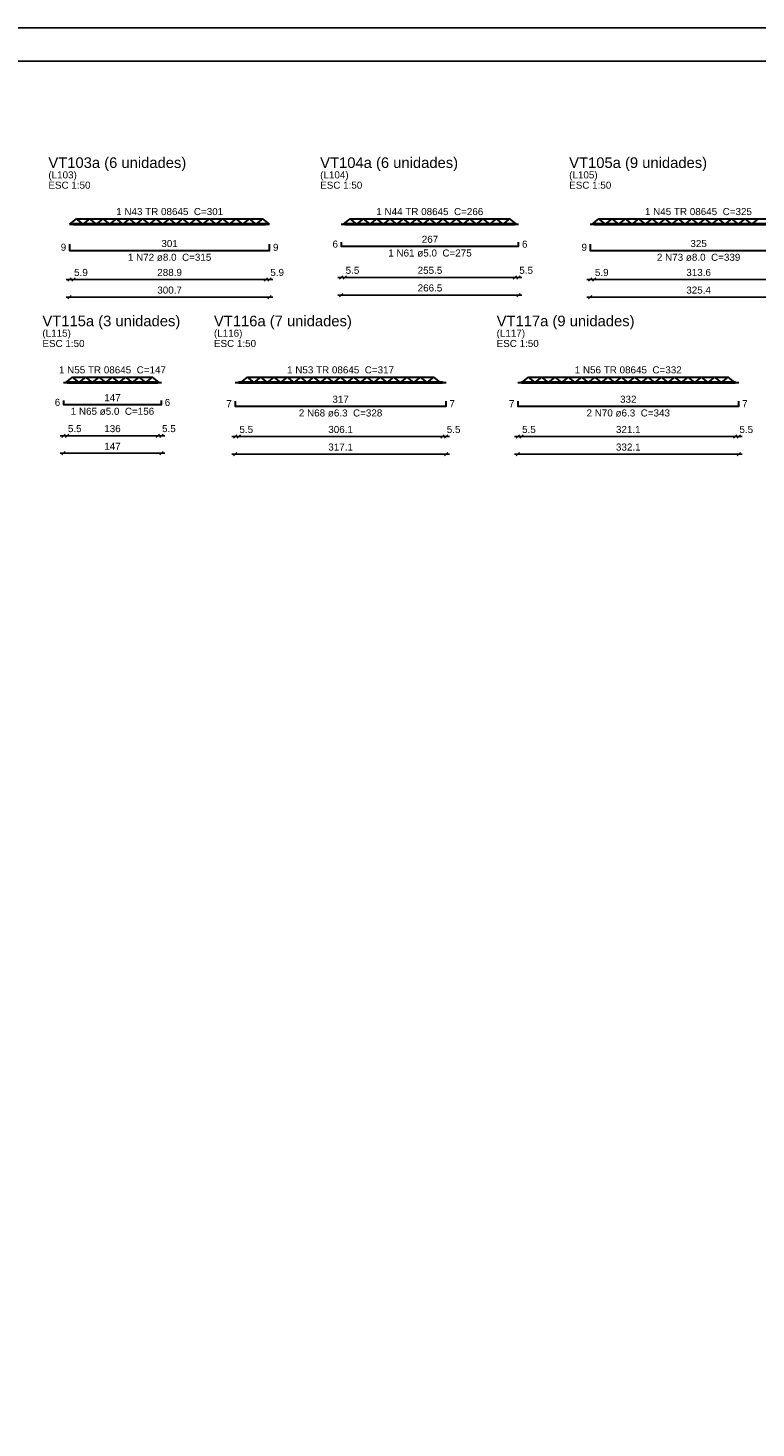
# Model space of a CAD drawing. Header units: millimetres. Extents: x 0 to 119, y 0 to 84.
# Tile 6 of 14: x 22 to 43, y 42 to 84. Entities that reach past the tile are written whole.
import ezdxf

# ---------------------------------------------------------------- set-up
doc = ezdxf.new("R2010")
doc.units = ezdxf.units.MM
doc.header["$MEASUREMENT"] = 0
doc.linetypes.add('NULL', pattern=[0])
doc.layers.get('0').update_dxf_attribs({"lineweight": 18})
for name, color, linetype, lineweight in [('Descrição da armadura', 7, 'Continuous', 0), ('DT-Armadura positiva', 2, 'Continuous', 30), ('DT-Cotas', 9, 'Continuous', 5), ('DT-Forma', 5, 'Continuous', 5), ('DT-Título', 3, 'Continuous', 20), ('Textos armaduras', 7, 'Continuous', 0)]:
    doc.layers.add(name, color=color, linetype=linetype, lineweight=lineweight)
doc.layers.add('SEDUC_MARF', color=1, linetype='Continuous')
doc.layers.add('SEDUC_MARGG', color=7, linetype='Continuous')
doc.styles.add('Arial', font='txt')
doc.dimstyles.new('UM_50.000000', dxfattribs={"dimtxt": 0.18, "dimasz": 0.1, "dimexe": 0.1, "dimexo": 0.2, "dimgap": 0, "dimtad": 1, "dimtih": 1, "dimtoh": 1, "dimdec": 1, "dimlfac": 50, "dimzin": 0, "dimdsep": 46, "dimtxsty": 'Standard', "dimcen": 0.09, "dimdle": 0.1, "dimadec": 1, "dimazin": 2, "dimtfac": 1, "dimtdec": 4, "dimtofl": 0, "dimtmove": 0, "dimatfit": 3, "dimfxl": 1, "dimtolj": 1, "dimarcsym": 0})

# ---------------------------------------------------------------- blocks, each defined once
blk = doc.blocks.new('_Oblique')
at = {"color": 0, "linetype": 'ByBlock', "lineweight": -2}
blk.add_line((-0.5, -0.5), (0.5, 0.5), dxfattribs=at)
blk = doc.blocks.new('*D14')
at = {"layer": 'Defpoints', "color": 0}
for p in [(22.772, 76.015), (28.787, 76.015), (28.787, 76.015)]:
    blk.add_point(p, dxfattribs=at)
at = {"layer": 'DT-Cotas', "color": 0, "lineweight": -2}
blk.add_line((22.672, 76.015), (28.887, 76.015), dxfattribs=at)
at = {"layer": 'DT-Cotas', "color": 0, "lineweight": -2, "xscale": 0.1, "yscale": 0.1, "zscale": 0.1, "rotation": 180}
blk.add_blockref('_Oblique', (22.772, 76.015), dxfattribs=at)
at = {"layer": 'DT-Cotas', "color": 0, "lineweight": -2, "xscale": 0.1, "yscale": 0.1, "zscale": 0.1}
blk.add_blockref('_Oblique', (28.787, 76.015), dxfattribs=at)
at = {"layer": 'DT-Cotas', "color": 7, "insert": (25.78, 76.227), "char_height": 0.2118, "attachment_point": 5, "rotation": 0.0057, "style": 'Arial'}
blk.add_mtext('\\A1;300.7', dxfattribs=at)
blk = doc.blocks.new('*D15')
at = {"layer": 'Defpoints', "color": 0}
for p in [(22.772, 76.545), (22.89, 76.545), (22.89, 76.545)]:
    blk.add_point(p, dxfattribs=at)
at = {"layer": 'DT-Cotas', "color": 0, "lineweight": -2}
blk.add_line((22.672, 76.545), (22.99, 76.545), dxfattribs=at)
at = {"layer": 'DT-Cotas', "color": 0, "lineweight": -2, "xscale": 0.1, "yscale": 0.1, "zscale": 0.1, "rotation": 180}
blk.add_blockref('_Oblique', (22.772, 76.545), dxfattribs=at)
at = {"layer": 'DT-Cotas', "color": 0, "lineweight": -2, "xscale": 0.1, "yscale": 0.1, "zscale": 0.1}
blk.add_blockref('_Oblique', (22.89, 76.545), dxfattribs=at)
at = {"layer": 'DT-Cotas', "color": 7, "insert": (23.116, 76.757), "char_height": 0.2118, "attachment_point": 5, "rotation": 0.0057, "style": 'Arial'}
blk.add_mtext('\\A1;5.9', dxfattribs=at)
blk = doc.blocks.new('*D16')
at = {"layer": 'Defpoints', "color": 0}
for p in [(22.89, 76.545), (28.669, 76.545), (28.669, 76.545)]:
    blk.add_point(p, dxfattribs=at)
at = {"layer": 'DT-Cotas', "color": 0, "lineweight": -2}
blk.add_line((22.79, 76.545), (28.769, 76.545), dxfattribs=at)
at = {"layer": 'DT-Cotas', "color": 0, "lineweight": -2, "xscale": 0.1, "yscale": 0.1, "zscale": 0.1, "rotation": 180}
blk.add_blockref('_Oblique', (22.89, 76.545), dxfattribs=at)
at = {"layer": 'DT-Cotas', "color": 0, "lineweight": -2, "xscale": 0.1, "yscale": 0.1, "zscale": 0.1}
blk.add_blockref('_Oblique', (28.669, 76.545), dxfattribs=at)
at = {"layer": 'DT-Cotas', "color": 7, "insert": (25.78, 76.757), "char_height": 0.2118, "attachment_point": 5, "rotation": 0.0057, "style": 'Arial'}
blk.add_mtext('\\A1;288.9', dxfattribs=at)
blk = doc.blocks.new('*D17')
at = {"layer": 'Defpoints', "color": 0}
for p in [(28.669, 76.545), (28.787, 76.545), (28.787, 76.545)]:
    blk.add_point(p, dxfattribs=at)
at = {"layer": 'DT-Cotas', "color": 0, "lineweight": -2}
blk.add_line((28.569, 76.545), (28.887, 76.545), dxfattribs=at)
at = {"layer": 'DT-Cotas', "color": 0, "lineweight": -2, "xscale": 0.1, "yscale": 0.1, "zscale": 0.1, "rotation": 180}
blk.add_blockref('_Oblique', (28.669, 76.545), dxfattribs=at)
at = {"layer": 'DT-Cotas', "color": 0, "lineweight": -2, "xscale": 0.1, "yscale": 0.1, "zscale": 0.1}
blk.add_blockref('_Oblique', (28.787, 76.545), dxfattribs=at)
at = {"layer": 'DT-Cotas', "color": 7, "insert": (29.013, 76.757), "char_height": 0.2118, "attachment_point": 5, "rotation": 0.0057, "style": 'Arial'}
blk.add_mtext('\\A1;5.9', dxfattribs=at)
blk = doc.blocks.new('*D18')
at = {"layer": 'Defpoints', "color": 0}
for p in [(30.941, 76.079), (36.271, 76.079), (36.271, 76.079)]:
    blk.add_point(p, dxfattribs=at)
at = {"layer": 'DT-Cotas', "color": 0, "lineweight": -2}
blk.add_line((30.841, 76.079), (36.371, 76.079), dxfattribs=at)
at = {"layer": 'DT-Cotas', "color": 0, "lineweight": -2, "xscale": 0.1, "yscale": 0.1, "zscale": 0.1, "rotation": 180}
blk.add_blockref('_Oblique', (30.941, 76.079), dxfattribs=at)
at = {"layer": 'DT-Cotas', "color": 0, "lineweight": -2, "xscale": 0.1, "yscale": 0.1, "zscale": 0.1}
blk.add_blockref('_Oblique', (36.271, 76.079), dxfattribs=at)
at = {"layer": 'DT-Cotas', "color": 7, "insert": (33.606, 76.291), "char_height": 0.2118, "attachment_point": 5, "rotation": 0.0057, "style": 'Arial'}
blk.add_mtext('\\A1;266.5', dxfattribs=at)
blk = doc.blocks.new('*D19')
at = {"layer": 'Defpoints', "color": 0}
for p in [(30.941, 76.609), (31.051, 76.609), (31.051, 76.609)]:
    blk.add_point(p, dxfattribs=at)
at = {"layer": 'DT-Cotas', "color": 0, "lineweight": -2}
blk.add_line((30.841, 76.609), (31.151, 76.609), dxfattribs=at)
at = {"layer": 'DT-Cotas', "color": 0, "lineweight": -2, "xscale": 0.1, "yscale": 0.1, "zscale": 0.1, "rotation": 180}
blk.add_blockref('_Oblique', (30.941, 76.609), dxfattribs=at)
at = {"layer": 'DT-Cotas', "color": 0, "lineweight": -2, "xscale": 0.1, "yscale": 0.1, "zscale": 0.1}
blk.add_blockref('_Oblique', (31.051, 76.609), dxfattribs=at)
at = {"layer": 'DT-Cotas', "color": 7, "insert": (31.277, 76.821), "char_height": 0.2118, "attachment_point": 5, "rotation": 0.0057, "style": 'Arial'}
blk.add_mtext('\\A1;5.5', dxfattribs=at)
blk = doc.blocks.new('*D20')
at = {"layer": 'Defpoints', "color": 0}
for p in [(31.051, 76.609), (36.161, 76.609), (36.161, 76.609)]:
    blk.add_point(p, dxfattribs=at)
at = {"layer": 'DT-Cotas', "color": 0, "lineweight": -2}
blk.add_line((30.951, 76.609), (36.261, 76.609), dxfattribs=at)
at = {"layer": 'DT-Cotas', "color": 0, "lineweight": -2, "xscale": 0.1, "yscale": 0.1, "zscale": 0.1, "rotation": 180}
blk.add_blockref('_Oblique', (31.051, 76.609), dxfattribs=at)
at = {"layer": 'DT-Cotas', "color": 0, "lineweight": -2, "xscale": 0.1, "yscale": 0.1, "zscale": 0.1}
blk.add_blockref('_Oblique', (36.161, 76.609), dxfattribs=at)
at = {"layer": 'DT-Cotas', "color": 7, "insert": (33.606, 76.821), "char_height": 0.2118, "attachment_point": 5, "rotation": 0.0057, "style": 'Arial'}
blk.add_mtext('\\A1;255.5', dxfattribs=at)
blk = doc.blocks.new('*D21')
at = {"layer": 'Defpoints', "color": 0}
for p in [(36.161, 76.609), (36.271, 76.609), (36.271, 76.609)]:
    blk.add_point(p, dxfattribs=at)
at = {"layer": 'DT-Cotas', "color": 0, "lineweight": -2}
blk.add_line((36.061, 76.609), (36.371, 76.609), dxfattribs=at)
at = {"layer": 'DT-Cotas', "color": 0, "lineweight": -2, "xscale": 0.1, "yscale": 0.1, "zscale": 0.1, "rotation": 180}
blk.add_blockref('_Oblique', (36.161, 76.609), dxfattribs=at)
at = {"layer": 'DT-Cotas', "color": 0, "lineweight": -2, "xscale": 0.1, "yscale": 0.1, "zscale": 0.1}
blk.add_blockref('_Oblique', (36.271, 76.609), dxfattribs=at)
at = {"layer": 'DT-Cotas', "color": 7, "insert": (36.497, 76.821), "char_height": 0.2118, "attachment_point": 5, "rotation": 0.0057, "style": 'Arial'}
blk.add_mtext('\\A1;5.5', dxfattribs=at)
blk = doc.blocks.new('*D22')
at = {"layer": 'Defpoints', "color": 0}
for p in [(38.425, 76.015), (44.933, 76.015), (44.933, 76.015)]:
    blk.add_point(p, dxfattribs=at)
at = {"layer": 'DT-Cotas', "color": 0, "lineweight": -2}
blk.add_line((38.325, 76.015), (45.033, 76.015), dxfattribs=at)
at = {"layer": 'DT-Cotas', "color": 0, "lineweight": -2, "xscale": 0.1, "yscale": 0.1, "zscale": 0.1, "rotation": 180}
blk.add_blockref('_Oblique', (38.425, 76.015), dxfattribs=at)
at = {"layer": 'DT-Cotas', "color": 0, "lineweight": -2, "xscale": 0.1, "yscale": 0.1, "zscale": 0.1}
blk.add_blockref('_Oblique', (44.933, 76.015), dxfattribs=at)
at = {"layer": 'DT-Cotas', "color": 7, "insert": (41.679, 76.227), "char_height": 0.2118, "attachment_point": 5, "rotation": 0.0057, "style": 'Arial'}
blk.add_mtext('\\A1;325.4', dxfattribs=at)
blk = doc.blocks.new('*D23')
at = {"layer": 'Defpoints', "color": 0}
for p in [(38.425, 76.545), (38.543, 76.545), (38.543, 76.545)]:
    blk.add_point(p, dxfattribs=at)
at = {"layer": 'DT-Cotas', "color": 0, "lineweight": -2}
blk.add_line((38.325, 76.545), (38.643, 76.545), dxfattribs=at)
at = {"layer": 'DT-Cotas', "color": 0, "lineweight": -2, "xscale": 0.1, "yscale": 0.1, "zscale": 0.1, "rotation": 180}
blk.add_blockref('_Oblique', (38.425, 76.545), dxfattribs=at)
at = {"layer": 'DT-Cotas', "color": 0, "lineweight": -2, "xscale": 0.1, "yscale": 0.1, "zscale": 0.1}
blk.add_blockref('_Oblique', (38.543, 76.545), dxfattribs=at)
at = {"layer": 'DT-Cotas', "color": 7, "insert": (38.768, 76.757), "char_height": 0.2118, "attachment_point": 5, "rotation": 0.0057, "style": 'Arial'}
blk.add_mtext('\\A1;5.9', dxfattribs=at)
blk = doc.blocks.new('*D24')
at = {"layer": 'Defpoints', "color": 0}
for p in [(38.543, 76.545), (44.815, 76.545), (44.815, 76.545)]:
    blk.add_point(p, dxfattribs=at)
at = {"layer": 'DT-Cotas', "color": 0, "lineweight": -2}
blk.add_line((38.443, 76.545), (44.915, 76.545), dxfattribs=at)
at = {"layer": 'DT-Cotas', "color": 0, "lineweight": -2, "xscale": 0.1, "yscale": 0.1, "zscale": 0.1, "rotation": 180}
blk.add_blockref('_Oblique', (38.543, 76.545), dxfattribs=at)
at = {"layer": 'DT-Cotas', "color": 0, "lineweight": -2, "xscale": 0.1, "yscale": 0.1, "zscale": 0.1}
blk.add_blockref('_Oblique', (44.815, 76.545), dxfattribs=at)
at = {"layer": 'DT-Cotas', "color": 7, "insert": (41.679, 76.757), "char_height": 0.2118, "attachment_point": 5, "rotation": 0.0057, "style": 'Arial'}
blk.add_mtext('\\A1;313.6', dxfattribs=at)
blk = doc.blocks.new('*D66')
at = {"layer": 'Defpoints', "color": 0}
for p in [(22.593, 71.325), (25.533, 71.325), (25.533, 71.325)]:
    blk.add_point(p, dxfattribs=at)
at = {"layer": 'DT-Cotas', "color": 0, "lineweight": -2}
blk.add_line((22.493, 71.325), (25.633, 71.325), dxfattribs=at)
at = {"layer": 'DT-Cotas', "color": 0, "lineweight": -2, "xscale": 0.1, "yscale": 0.1, "zscale": 0.1, "rotation": 180}
blk.add_blockref('_Oblique', (22.593, 71.325), dxfattribs=at)
at = {"layer": 'DT-Cotas', "color": 0, "lineweight": -2, "xscale": 0.1, "yscale": 0.1, "zscale": 0.1}
blk.add_blockref('_Oblique', (25.533, 71.325), dxfattribs=at)
at = {"layer": 'DT-Cotas', "color": 7, "insert": (24.063, 71.537), "char_height": 0.2118, "attachment_point": 5, "rotation": 0.0057, "style": 'Arial'}
blk.add_mtext('\\A1;147', dxfattribs=at)
blk = doc.blocks.new('*D67')
at = {"layer": 'Defpoints', "color": 0}
for p in [(22.593, 71.855), (22.703, 71.855), (22.703, 71.855)]:
    blk.add_point(p, dxfattribs=at)
at = {"layer": 'DT-Cotas', "color": 0, "lineweight": -2}
blk.add_line((22.493, 71.855), (22.803, 71.855), dxfattribs=at)
at = {"layer": 'DT-Cotas', "color": 0, "lineweight": -2, "xscale": 0.1, "yscale": 0.1, "zscale": 0.1, "rotation": 180}
blk.add_blockref('_Oblique', (22.593, 71.855), dxfattribs=at)
at = {"layer": 'DT-Cotas', "color": 0, "lineweight": -2, "xscale": 0.1, "yscale": 0.1, "zscale": 0.1}
blk.add_blockref('_Oblique', (22.703, 71.855), dxfattribs=at)
at = {"layer": 'DT-Cotas', "color": 7, "insert": (22.929, 72.066), "char_height": 0.2118, "attachment_point": 5, "rotation": 0.0057, "style": 'Arial'}
blk.add_mtext('\\A1;5.5', dxfattribs=at)
blk = doc.blocks.new('*D68')
at = {"layer": 'Defpoints', "color": 0}
for p in [(22.703, 71.855), (25.423, 71.855), (25.423, 71.855)]:
    blk.add_point(p, dxfattribs=at)
at = {"layer": 'DT-Cotas', "color": 0, "lineweight": -2}
blk.add_line((22.603, 71.855), (25.523, 71.855), dxfattribs=at)
at = {"layer": 'DT-Cotas', "color": 0, "lineweight": -2, "xscale": 0.1, "yscale": 0.1, "zscale": 0.1, "rotation": 180}
blk.add_blockref('_Oblique', (22.703, 71.855), dxfattribs=at)
at = {"layer": 'DT-Cotas', "color": 0, "lineweight": -2, "xscale": 0.1, "yscale": 0.1, "zscale": 0.1}
blk.add_blockref('_Oblique', (25.423, 71.855), dxfattribs=at)
at = {"layer": 'DT-Cotas', "color": 7, "insert": (24.063, 72.066), "char_height": 0.2118, "attachment_point": 5, "rotation": 0.0057, "style": 'Arial'}
blk.add_mtext('\\A1;136', dxfattribs=at)
blk = doc.blocks.new('*D69')
at = {"layer": 'Defpoints', "color": 0}
for p in [(25.423, 71.855), (25.533, 71.855), (25.533, 71.855)]:
    blk.add_point(p, dxfattribs=at)
at = {"layer": 'DT-Cotas', "color": 0, "lineweight": -2}
blk.add_line((25.323, 71.855), (25.633, 71.855), dxfattribs=at)
at = {"layer": 'DT-Cotas', "color": 0, "lineweight": -2, "xscale": 0.1, "yscale": 0.1, "zscale": 0.1, "rotation": 180}
blk.add_blockref('_Oblique', (25.423, 71.855), dxfattribs=at)
at = {"layer": 'DT-Cotas', "color": 0, "lineweight": -2, "xscale": 0.1, "yscale": 0.1, "zscale": 0.1}
blk.add_blockref('_Oblique', (25.533, 71.855), dxfattribs=at)
at = {"layer": 'DT-Cotas', "color": 7, "insert": (25.759, 72.066), "char_height": 0.2118, "attachment_point": 5, "rotation": 0.0057, "style": 'Arial'}
blk.add_mtext('\\A1;5.5', dxfattribs=at)
blk = doc.blocks.new('*D70')
at = {"layer": 'Defpoints', "color": 0}
for p in [(27.749, 71.3), (34.091, 71.3), (34.091, 71.3)]:
    blk.add_point(p, dxfattribs=at)
at = {"layer": 'DT-Cotas', "color": 0, "lineweight": -2}
blk.add_line((27.649, 71.3), (34.191, 71.3), dxfattribs=at)
at = {"layer": 'DT-Cotas', "color": 0, "lineweight": -2, "xscale": 0.1, "yscale": 0.1, "zscale": 0.1, "rotation": 180}
blk.add_blockref('_Oblique', (27.749, 71.3), dxfattribs=at)
at = {"layer": 'DT-Cotas', "color": 0, "lineweight": -2, "xscale": 0.1, "yscale": 0.1, "zscale": 0.1}
blk.add_blockref('_Oblique', (34.091, 71.3), dxfattribs=at)
at = {"layer": 'DT-Cotas', "color": 7, "insert": (30.92, 71.512), "char_height": 0.2118, "attachment_point": 5, "rotation": 0.0057, "style": 'Arial'}
blk.add_mtext('\\A1;317.1', dxfattribs=at)
blk = doc.blocks.new('*D71')
at = {"layer": 'Defpoints', "color": 0}
for p in [(27.749, 71.83), (27.859, 71.83), (27.859, 71.83)]:
    blk.add_point(p, dxfattribs=at)
at = {"layer": 'DT-Cotas', "color": 0, "lineweight": -2}
blk.add_line((27.649, 71.83), (27.959, 71.83), dxfattribs=at)
at = {"layer": 'DT-Cotas', "color": 0, "lineweight": -2, "xscale": 0.1, "yscale": 0.1, "zscale": 0.1, "rotation": 180}
blk.add_blockref('_Oblique', (27.749, 71.83), dxfattribs=at)
at = {"layer": 'DT-Cotas', "color": 0, "lineweight": -2, "xscale": 0.1, "yscale": 0.1, "zscale": 0.1}
blk.add_blockref('_Oblique', (27.859, 71.83), dxfattribs=at)
at = {"layer": 'DT-Cotas', "color": 7, "insert": (28.084, 72.041), "char_height": 0.2118, "attachment_point": 5, "rotation": 0.0057, "style": 'Arial'}
blk.add_mtext('\\A1;5.5', dxfattribs=at)
blk = doc.blocks.new('*D72')
at = {"layer": 'Defpoints', "color": 0}
for p in [(27.859, 71.83), (33.981, 71.83), (33.981, 71.83)]:
    blk.add_point(p, dxfattribs=at)
at = {"layer": 'DT-Cotas', "color": 0, "lineweight": -2}
blk.add_line((27.759, 71.83), (34.081, 71.83), dxfattribs=at)
at = {"layer": 'DT-Cotas', "color": 0, "lineweight": -2, "xscale": 0.1, "yscale": 0.1, "zscale": 0.1, "rotation": 180}
blk.add_blockref('_Oblique', (27.859, 71.83), dxfattribs=at)
at = {"layer": 'DT-Cotas', "color": 0, "lineweight": -2, "xscale": 0.1, "yscale": 0.1, "zscale": 0.1}
blk.add_blockref('_Oblique', (33.981, 71.83), dxfattribs=at)
at = {"layer": 'DT-Cotas', "color": 7, "insert": (30.92, 72.041), "char_height": 0.2118, "attachment_point": 5, "rotation": 0.0057, "style": 'Arial'}
blk.add_mtext('\\A1;306.1', dxfattribs=at)
blk = doc.blocks.new('*D73')
at = {"layer": 'Defpoints', "color": 0}
for p in [(33.981, 71.83), (34.091, 71.83), (34.091, 71.83)]:
    blk.add_point(p, dxfattribs=at)
at = {"layer": 'DT-Cotas', "color": 0, "lineweight": -2}
blk.add_line((33.881, 71.83), (34.191, 71.83), dxfattribs=at)
at = {"layer": 'DT-Cotas', "color": 0, "lineweight": -2, "xscale": 0.1, "yscale": 0.1, "zscale": 0.1, "rotation": 180}
blk.add_blockref('_Oblique', (33.981, 71.83), dxfattribs=at)
at = {"layer": 'DT-Cotas', "color": 0, "lineweight": -2, "xscale": 0.1, "yscale": 0.1, "zscale": 0.1}
blk.add_blockref('_Oblique', (34.091, 71.83), dxfattribs=at)
at = {"layer": 'DT-Cotas', "color": 7, "insert": (34.316, 72.041), "char_height": 0.2118, "attachment_point": 5, "rotation": 0.0057, "style": 'Arial'}
blk.add_mtext('\\A1;5.5', dxfattribs=at)
blk = doc.blocks.new('*D74')
at = {"layer": 'Defpoints', "color": 0}
for p in [(36.244, 71.3), (42.887, 71.3), (42.887, 71.3)]:
    blk.add_point(p, dxfattribs=at)
at = {"layer": 'DT-Cotas', "color": 0, "lineweight": -2}
blk.add_line((36.144, 71.3), (42.987, 71.3), dxfattribs=at)
at = {"layer": 'DT-Cotas', "color": 0, "lineweight": -2, "xscale": 0.1, "yscale": 0.1, "zscale": 0.1, "rotation": 180}
blk.add_blockref('_Oblique', (36.244, 71.3), dxfattribs=at)
at = {"layer": 'DT-Cotas', "color": 0, "lineweight": -2, "xscale": 0.1, "yscale": 0.1, "zscale": 0.1}
blk.add_blockref('_Oblique', (42.887, 71.3), dxfattribs=at)
at = {"layer": 'DT-Cotas', "color": 7, "insert": (39.566, 71.512), "char_height": 0.2118, "attachment_point": 5, "rotation": 0.0057, "style": 'Arial'}
blk.add_mtext('\\A1;332.1', dxfattribs=at)
blk = doc.blocks.new('*D75')
at = {"layer": 'Defpoints', "color": 0}
for p in [(36.244, 71.83), (36.354, 71.83), (36.354, 71.83)]:
    blk.add_point(p, dxfattribs=at)
at = {"layer": 'DT-Cotas', "color": 0, "lineweight": -2}
blk.add_line((36.144, 71.83), (36.454, 71.83), dxfattribs=at)
at = {"layer": 'DT-Cotas', "color": 0, "lineweight": -2, "xscale": 0.1, "yscale": 0.1, "zscale": 0.1, "rotation": 180}
blk.add_blockref('_Oblique', (36.244, 71.83), dxfattribs=at)
at = {"layer": 'DT-Cotas', "color": 0, "lineweight": -2, "xscale": 0.1, "yscale": 0.1, "zscale": 0.1}
blk.add_blockref('_Oblique', (36.354, 71.83), dxfattribs=at)
at = {"layer": 'DT-Cotas', "color": 7, "insert": (36.58, 72.041), "char_height": 0.2118, "attachment_point": 5, "rotation": 0.0057, "style": 'Arial'}
blk.add_mtext('\\A1;5.5', dxfattribs=at)
blk = doc.blocks.new('*D76')
at = {"layer": 'Defpoints', "color": 0}
for p in [(36.354, 71.83), (42.777, 71.83), (42.777, 71.83)]:
    blk.add_point(p, dxfattribs=at)
at = {"layer": 'DT-Cotas', "color": 0, "lineweight": -2}
blk.add_line((36.254, 71.83), (42.877, 71.83), dxfattribs=at)
at = {"layer": 'DT-Cotas', "color": 0, "lineweight": -2, "xscale": 0.1, "yscale": 0.1, "zscale": 0.1, "rotation": 180}
blk.add_blockref('_Oblique', (36.354, 71.83), dxfattribs=at)
at = {"layer": 'DT-Cotas', "color": 0, "lineweight": -2, "xscale": 0.1, "yscale": 0.1, "zscale": 0.1}
blk.add_blockref('_Oblique', (42.777, 71.83), dxfattribs=at)
at = {"layer": 'DT-Cotas', "color": 7, "insert": (39.566, 72.041), "char_height": 0.2118, "attachment_point": 5, "rotation": 0.0057, "style": 'Arial'}
blk.add_mtext('\\A1;321.1', dxfattribs=at)
blk = doc.blocks.new('*D77')
at = {"layer": 'Defpoints', "color": 0}
for p in [(42.777, 71.83), (42.887, 71.83), (42.887, 71.83)]:
    blk.add_point(p, dxfattribs=at)
at = {"layer": 'DT-Cotas', "color": 0, "lineweight": -2}
blk.add_line((42.677, 71.83), (42.987, 71.83), dxfattribs=at)
at = {"layer": 'DT-Cotas', "color": 0, "lineweight": -2, "xscale": 0.1, "yscale": 0.1, "zscale": 0.1, "rotation": 180}
blk.add_blockref('_Oblique', (42.777, 71.83), dxfattribs=at)
at = {"layer": 'DT-Cotas', "color": 0, "lineweight": -2, "xscale": 0.1, "yscale": 0.1, "zscale": 0.1}
blk.add_blockref('_Oblique', (42.887, 71.83), dxfattribs=at)
at = {"layer": 'DT-Cotas', "color": 7, "insert": (43.112, 72.041), "char_height": 0.2118, "attachment_point": 5, "rotation": 0.0057, "style": 'Arial'}
blk.add_mtext('\\A1;5.5', dxfattribs=at)

msp = doc.modelspace()

# ---------------------------------------------------------------- linework, layer by layer
at = {"layer": 'DT-Armadura positiva'}
for p, q in [((22.7799, 78.2113), (22.9799, 78.3713)), ((23.1799, 78.2113), (22.9799, 78.3713)), ((22.9799, 78.3713), (28.5799, 78.3713)), ((23.1799, 78.2113), (23.3799, 78.3713)), ((23.5799, 78.2113), (23.3799, 78.3713)), ((23.5799, 78.2113), (23.7799, 78.3713)), ((23.9799, 78.2113), (23.7799, 78.3713)), ((23.9799, 78.2113), (24.1799, 78.3713)), ((24.3799, 78.2113), (24.1799, 78.3713)), ((24.3799, 78.2113), (24.5799, 78.3713)), ((24.7799, 78.2113), (24.5799, 78.3713)), ((24.7799, 78.2113), (24.9799, 78.3713)), ((25.1799, 78.2113), (24.9799, 78.3713)), ((25.1799, 78.2113), (25.3799, 78.3713)), ((25.5799, 78.2113), (25.3799, 78.3713)), ((25.5799, 78.2113), (25.7799, 78.3713)), ((25.9799, 78.2113), (25.7799, 78.3713)), ((25.9799, 78.2113), (26.1799, 78.3713)), ((26.3799, 78.2113), (26.1799, 78.3713)), ((26.3799, 78.2113), (26.5799, 78.3713)), ((26.7799, 78.2113), (26.5799, 78.3713)), ((26.7799, 78.2113), (26.9799, 78.3713)), ((27.1799, 78.2113), (26.9799, 78.3713)), ((27.1799, 78.2113), (27.3799, 78.3713)), ((27.5799, 78.2113), (27.3799, 78.3713)), ((27.5799, 78.2113), (27.7799, 78.3713)), ((27.9799, 78.2113), (27.7799, 78.3713)), ((27.9799, 78.2113), (28.1799, 78.3713)), ((28.3799, 78.2113), (28.1799, 78.3713)), ((28.3799, 78.2113), (28.5799, 78.3713)), ((28.7799, 78.2113), (28.5799, 78.3713)), ((31.006, 78.2113), (31.206, 78.3713)), ((31.406, 78.2113), (31.206, 78.3713)), ((31.206, 78.3713), (36.006, 78.3713)), ((31.406, 78.2113), (31.606, 78.3713)), ((31.806, 78.2113), (31.606, 78.3713)), ((31.806, 78.2113), (32.006, 78.3713)), ((32.206, 78.2113), (32.006, 78.3713)), ((32.206, 78.2113), (32.406, 78.3713)), ((32.606, 78.2113), (32.406, 78.3713)), ((32.606, 78.2113), (32.806, 78.3713)), ((33.006, 78.2113), (32.806, 78.3713)), ((33.006, 78.2113), (33.206, 78.3713)), ((33.406, 78.2113), (33.206, 78.3713)), ((33.406, 78.2113), (33.606, 78.3713)), ((33.806, 78.2113), (33.606, 78.3713)), ((33.806, 78.2113), (34.006, 78.3713)), ((34.206, 78.2113), (34.006, 78.3713)), ((34.206, 78.2113), (34.406, 78.3713)), ((34.606, 78.2113), (34.406, 78.3713)), ((34.606, 78.2113), (34.806, 78.3713)), ((35.006, 78.2113), (34.806, 78.3713)), ((35.006, 78.2113), (35.206, 78.3713)), ((35.406, 78.2113), (35.206, 78.3713)), ((35.406, 78.2113), (35.606, 78.3713)), ((35.806, 78.2113), (35.606, 78.3713)), ((35.806, 78.2113), (36.006, 78.3713)), ((36.206, 78.2113), (36.006, 78.3713)), ((38.4791, 78.2113), (38.6791, 78.3713)), ((38.8791, 78.2113), (38.6791, 78.3713)), ((38.6791, 78.3713), (44.6791, 78.3713)), ((38.8791, 78.2113), (39.0791, 78.3713)), ((39.2791, 78.2113), (39.0791, 78.3713)), ((39.2791, 78.2113), (39.4791, 78.3713)), ((39.6791, 78.2113), (39.4791, 78.3713)), ((39.6791, 78.2113), (39.8791, 78.3713)), ((40.0791, 78.2113), (39.8791, 78.3713)), ((40.0791, 78.2113), (40.2791, 78.3713)), ((40.4791, 78.2113), (40.2791, 78.3713)), ((40.4791, 78.2113), (40.6791, 78.3713)), ((40.8791, 78.2113), (40.6791, 78.3713)), ((40.8791, 78.2113), (41.0791, 78.3713)), ((41.2791, 78.2113), (41.0791, 78.3713)), ((41.2791, 78.2113), (41.4791, 78.3713)), ((41.6791, 78.2113), (41.4791, 78.3713)), ((41.6791, 78.2113), (41.8791, 78.3713)), ((42.0791, 78.2113), (41.8791, 78.3713)), ((42.0791, 78.2113), (42.2791, 78.3713)), ((42.4791, 78.2113), (42.2791, 78.3713)), ((42.4791, 78.2113), (42.6791, 78.3713)), ((42.8791, 78.2113), (42.6791, 78.3713)), ((42.8791, 78.2113), (43.0791, 78.3713)), ((43.2791, 78.2113), (43.0791, 78.3713)), ((43.2791, 78.2113), (43.4791, 78.3713)), ((22.7724, 78.2113), (28.7874, 78.2113)), ((30.9411, 78.2113), (36.271, 78.2113)), ((38.4247, 78.2113), (44.9335, 78.2113)), ((22.663, 73.4571), (22.863, 73.6171)), ((23.063, 73.4571), (22.863, 73.6171)), ((22.863, 73.6171), (25.263, 73.6171)), ((23.063, 73.4571), (23.263, 73.6171)), ((23.463, 73.4571), (23.263, 73.6171)), ((23.463, 73.4571), (23.663, 73.6171)), ((23.863, 73.4571), (23.663, 73.6171)), ((23.863, 73.4571), (24.063, 73.6171)), ((24.263, 73.4571), (24.063, 73.6171)), ((24.263, 73.4571), (24.463, 73.6171)), ((24.663, 73.4571), (24.463, 73.6171)), ((24.663, 73.4571), (24.863, 73.6171)), ((25.063, 73.4571), (24.863, 73.6171)), ((25.063, 73.4571), (25.263, 73.6171)), ((25.463, 73.4571), (25.263, 73.6171)), ((27.9197, 73.4571), (28.1197, 73.6171)), ((28.3197, 73.4571), (28.1197, 73.6171)), ((28.1197, 73.6171), (33.7197, 73.6171)), ((28.3197, 73.4571), (28.5197, 73.6171)), ((28.7197, 73.4571), (28.5197, 73.6171)), ((28.7197, 73.4571), (28.9197, 73.6171)), ((29.1197, 73.4571), (28.9197, 73.6171)), ((29.1197, 73.4571), (29.3197, 73.6171)), ((29.5197, 73.4571), (29.3197, 73.6171)), ((29.5197, 73.4571), (29.7197, 73.6171)), ((29.9197, 73.4571), (29.7197, 73.6171)), ((29.9197, 73.4571), (30.1197, 73.6171)), ((30.3197, 73.4571), (30.1197, 73.6171)), ((30.3197, 73.4571), (30.5197, 73.6171)), ((30.7197, 73.4571), (30.5197, 73.6171)), ((30.7197, 73.4571), (30.9197, 73.6171)), ((31.1197, 73.4571), (30.9197, 73.6171)), ((31.1197, 73.4571), (31.3197, 73.6171)), ((31.5197, 73.4571), (31.3197, 73.6171)), ((31.5197, 73.4571), (31.7197, 73.6171)), ((31.9197, 73.4571), (31.7197, 73.6171)), ((31.9197, 73.4571), (32.1197, 73.6171)), ((32.3197, 73.4571), (32.1197, 73.6171)), ((32.3197, 73.4571), (32.5197, 73.6171)), ((32.7197, 73.4571), (32.5197, 73.6171)), ((32.7197, 73.4571), (32.9197, 73.6171)), ((33.1197, 73.4571), (32.9197, 73.6171)), ((33.1197, 73.4571), (33.3197, 73.6171)), ((33.5197, 73.4571), (33.3197, 73.6171)), ((33.5197, 73.4571), (33.7197, 73.6171)), ((33.9197, 73.4571), (33.7197, 73.6171)), ((36.3656, 73.4571), (36.5656, 73.6171)), ((36.7656, 73.4571), (36.5656, 73.6171)), ((36.5656, 73.6171), (42.5656, 73.6171)), ((36.7656, 73.4571), (36.9656, 73.6171)), ((37.1656, 73.4571), (36.9656, 73.6171)), ((37.1656, 73.4571), (37.3656, 73.6171)), ((37.5656, 73.4571), (37.3656, 73.6171)), ((37.5656, 73.4571), (37.7656, 73.6171)), ((37.9656, 73.4571), (37.7656, 73.6171)), ((37.9656, 73.4571), (38.1656, 73.6171)), ((38.3656, 73.4571), (38.1656, 73.6171)), ((38.3656, 73.4571), (38.5656, 73.6171)), ((38.7656, 73.4571), (38.5656, 73.6171)), ((38.7656, 73.4571), (38.9656, 73.6171)), ((39.1656, 73.4571), (38.9656, 73.6171)), ((39.1656, 73.4571), (39.3656, 73.6171)), ((39.5656, 73.4571), (39.3656, 73.6171)), ((39.5656, 73.4571), (39.7656, 73.6171)), ((39.9656, 73.4571), (39.7656, 73.6171)), ((39.9656, 73.4571), (40.1656, 73.6171)), ((40.3656, 73.4571), (40.1656, 73.6171)), ((40.3656, 73.4571), (40.5656, 73.6171)), ((40.7656, 73.4571), (40.5656, 73.6171)), ((40.7656, 73.4571), (40.9656, 73.6171)), ((41.1656, 73.4571), (40.9656, 73.6171)), ((41.1656, 73.4571), (41.3656, 73.6171)), ((41.5656, 73.4571), (41.3656, 73.6171)), ((41.5656, 73.4571), (41.7656, 73.6171)), ((41.9656, 73.4571), (41.7656, 73.6171)), ((41.9656, 73.4571), (42.1656, 73.6171)), ((42.3656, 73.4571), (42.1656, 73.6171)), ((42.3656, 73.4571), (42.5656, 73.6171)), ((42.7656, 73.4571), (42.5656, 73.6171)), ((22.593, 73.4571), (25.533, 73.4571)), ((27.7486, 73.4571), (34.0908, 73.4571)), ((36.2445, 73.4571), (42.8867, 73.4571))]:
    msp.add_line(p, q, dxfattribs=at)
for points in [[(22.7724, 77.6037), (22.7724, 77.4197), (28.7874, 77.4197), (28.7874, 77.6037)], [(30.9411, 77.6677), (30.9411, 77.5477), (36.271, 77.5477), (36.271, 77.6677)], [(38.4247, 77.6037), (38.4247, 77.4197), (44.9335, 77.4197), (44.9335, 77.6037)], [(22.593, 72.9135), (22.593, 72.7935), (25.533, 72.7935), (25.533, 72.9135)], [(27.7486, 72.8886), (27.7486, 72.7437), (34.0908, 72.7437), (34.0908, 72.8886)], [(36.2445, 72.8886), (36.2445, 72.7437), (42.8867, 72.7437), (42.8867, 72.8886)]]:
    msp.add_lwpolyline(points, dxfattribs=at)
at = {"layer": 'DT-Forma'}
for points in [[(22.8904, 78.1813), (22.8904, 78.2413), (28.6694, 78.2413), (28.6694, 78.1813), (22.8904, 78.1813)], [(31.0511, 78.1813), (31.0511, 78.2413), (36.161, 78.2413), (36.161, 78.1813), (31.0511, 78.1813)], [(38.5427, 78.1813), (38.5427, 78.2413), (44.8155, 78.2413), (44.8155, 78.1813), (38.5427, 78.1813)], [(22.703, 73.4271), (22.703, 73.4871), (25.423, 73.4871), (25.423, 73.4271), (22.703, 73.4271)], [(27.8586, 73.4271), (27.8586, 73.4871), (33.9808, 73.4871), (33.9808, 73.4271), (27.8586, 73.4271)], [(36.3545, 73.4271), (36.3545, 73.4871), (42.7767, 73.4871), (42.7767, 73.4271), (36.3545, 73.4271)]]:
    msp.add_lwpolyline(points, close=True, dxfattribs=at)
at = {"layer": 'SEDUC_MARF'}
msp.add_lwpolyline([(118.9, 84.1), (0, 84.1), (0, 0), (118.9, 0)], close=True, dxfattribs=at)
at = {"layer": 'SEDUC_MARGG'}
msp.add_lwpolyline([(2.5, 1), (117.9, 1), (117.9, 83.1), (2.5, 83.1), (2.5, 1)], dxfattribs=at)

# ---------------------------------------------------------------- texts
at = {"layer": 'Descrição da armadura', "linetype": 'NULL', "char_height": 0.2118, "attachment_point": 8, "line_spacing_factor": 0.9, "style": 'Arial'}
for s, insert, width in [('1 N43 TR 08645  C=301', (25.782, 78.4772), 6.303535), ('1 N44 TR 08645  C=266', (33.6007, 78.4772), 6.303535), ('1 N45 TR 08645  C=325', (41.6743, 78.4772), 6.303535), ('1 N72 ø8.0  C=315', (25.78, 77.1022), 4.916973), ('1 N61 ø5.0  C=275', (33.6057, 77.2302), 4.916973), ('2 N73 ø8.0  C=339', (41.6793, 77.1022), 4.916973), ('1 N55 TR 08645  C=147', (24.0626, 73.723), 6.303535), ('1 N53 TR 08645  C=317', (30.9182, 73.7231), 6.303535), ('1 N56 TR 08645  C=332', (39.5641, 73.7231), 6.303535), ('1 N65 ø5.0  C=156', (24.0626, 72.476), 4.916973), ('2 N68 ø6.3  C=328', (30.9192, 72.4261), 4.916973), ('2 N70 ø6.3  C=343', (39.5651, 72.4261), 4.916973)]:
    msp.add_mtext(s, dxfattribs=dict(at, insert=insert, width=width))
at = {"layer": 'DT-Título', "linetype": 'NULL', "attachment_point": 7, "line_spacing_factor": 0.798, "style": 'Arial'}
for s, insert, char_height, width in [('VT103a (6 unidades)', (22.137, 79.8013), 0.3177, 8.218633), ('VT104a (6 unidades)', (30.3057, 79.8013), 0.3177, 8.218633), ('VT105a (9 unidades)', (37.7893, 79.8013), 0.3177, 8.218633), ('(L103)', (22.137, 79.5183), 0.2118, 1.676562), ('ESC 1:50', (22.137, 79.2702), 0.2118, 2.482559), ('(L104)', (30.3057, 79.5183), 0.2118, 1.676562), ('ESC 1:50', (30.3057, 79.2702), 0.2118, 2.482559), ('(L105)', (37.7893, 79.5183), 0.2118, 1.676562), ('ESC 1:50', (37.7893, 79.2702), 0.2118, 2.482559), ('VT115a (3 unidades)', (21.9576, 75.0471), 0.3177, 8.218633), ('VT116a (7 unidades)', (27.1132, 75.0462), 0.3177, 8.218633), ('VT117a (9 unidades)', (35.6091, 75.0462), 0.3177, 8.218633), ('(L115)', (21.9576, 74.7641), 0.2118, 1.676562), ('(L116)', (27.1132, 74.7642), 0.2118, 1.676562), ('(L117)', (35.6091, 74.7642), 0.2118, 1.676562), ('ESC 1:50', (21.9576, 74.516), 0.2118, 2.482559), ('ESC 1:50', (27.1132, 74.5161), 0.2118, 2.482559), ('ESC 1:50', (35.6091, 74.5161), 0.2118, 2.482559)]:
    msp.add_mtext(s, dxfattribs=dict(at, insert=insert, char_height=char_height, width=width))
at = {"layer": 'Textos armaduras', "linetype": 'NULL', "char_height": 0.2118, "line_spacing_factor": 0.9, "style": 'Arial'}
for s, insert, width, attachment_point in [('301', (25.7799, 77.517), 1.367705, 8), ('267', (33.606, 77.645), 1.367705, 8), ('325', (41.6791, 77.517), 1.367705, 8), ('9', (22.6724, 77.4058), 0.722568, 9), ('9', (28.8874, 77.6176), 0.722568, 1), ('6', (30.8411, 77.5018), 0.722568, 9), ('6', (36.371, 77.7136), 0.722568, 1), ('9', (38.3247, 77.4058), 0.722568, 9), ('147', (24.063, 72.8908), 1.367705, 8), ('6', (22.493, 72.7476), 0.722568, 9), ('6', (25.633, 72.9594), 0.722568, 1), ('7', (27.6486, 72.7103), 0.722568, 9), ('317', (30.9197, 72.841), 1.367705, 8), ('7', (34.1908, 72.9221), 0.722568, 1), ('7', (36.1445, 72.7103), 0.722568, 9), ('332', (39.5656, 72.841), 1.367705, 8), ('7', (42.9867, 72.9221), 0.722568, 1)]:
    msp.add_mtext(s, dxfattribs=dict(at, insert=insert, width=width, attachment_point=attachment_point))

# ---------------------------------------------------------------- dimensions: what is measured, and where the dimension line sits
at = {"layer": 'DT-Cotas'}
for base, p1, p2, picture, middle in [((31.0511, 76.6087), (30.9411, 76.6087), (31.0511, 76.6087), '*D19', (31.2766, 76.8205)), ((36.161, 76.6087), (31.0511, 76.6087), (36.161, 76.6087), '*D20', (33.6061, 76.8205)), ((36.271, 76.6087), (36.161, 76.6087), (36.271, 76.6087), '*D21', (36.4966, 76.8205)), ((22.8904, 76.5447), (22.7724, 76.5447), (22.8904, 76.5447), '*D15', (23.116, 76.7565)), ((28.6694, 76.54474), (22.89041, 76.54474), (28.6694, 76.54474), '*D16', (25.7799, 76.75654)), ((28.7874, 76.5447), (28.6694, 76.5447), (28.7874, 76.5447), '*D17', (29.013, 76.7565)), ((38.5427, 76.5447), (38.4247, 76.5447), (38.5427, 76.5447), '*D23', (38.7683, 76.7565)), ((44.8155, 76.5447), (38.5427, 76.5447), (44.8155, 76.5447), '*D24', (41.6791, 76.7565)), ((28.7874, 76.01524), (22.77241, 76.01524), (28.7874, 76.01524), '*D14', (25.7799, 76.22704)), ((36.271, 76.0792), (30.9411, 76.0792), (36.271, 76.0792), '*D18', (33.6061, 76.291)), ((44.9335, 76.0152), (38.4247, 76.0152), (44.9335, 76.0152), '*D22', (41.6791, 76.227)), ((22.703, 71.8545), (22.593, 71.8545), (22.703, 71.8545), '*D67', (22.9286, 72.0663)), ((25.423, 71.8545), (22.703, 71.8545), (25.423, 71.8545), '*D68', (24.063, 72.0663)), ((25.533, 71.8545), (25.423, 71.8545), (25.533, 71.8545), '*D69', (25.7586, 72.0663)), ((27.8586, 71.8296), (27.7486, 71.8296), (27.8586, 71.8296), '*D71', (28.0842, 72.0414)), ((33.9808, 71.8296), (27.8586, 71.8296), (33.9808, 71.8296), '*D72', (30.9197, 72.0414)), ((34.0908, 71.8296), (33.9808, 71.8296), (34.0908, 71.8296), '*D73', (34.3164, 72.0414)), ((36.3545, 71.8296), (36.2445, 71.8296), (36.3545, 71.8296), '*D75', (36.5801, 72.0414)), ((42.7767, 71.8296), (36.3545, 71.8296), (42.7767, 71.8296), '*D76', (39.5656, 72.0414)), ((42.8867, 71.8296), (42.7767, 71.8296), (42.8867, 71.8296), '*D77', (43.1123, 72.0414)), ((25.533, 71.325), (22.593, 71.325), (25.533, 71.325), '*D66', (24.063, 71.5368)), ((34.0908, 71.3001), (27.7486, 71.3001), (34.0908, 71.3001), '*D70', (30.9197, 71.5119)), ((42.8867, 71.3001), (36.2445, 71.3001), (42.8867, 71.3001), '*D74', (39.5656, 71.5119))]:
    dim = msp.add_linear_dim(base=base, p1=p1, p2=p2, dimstyle='UM_50.000000', override={"dimtxt": 0.2118, "dimasz": 0.1, "dimexe": 0.1, "dimexo": 0.2, "dimtad": 1, "dimtih": 0, "dimtoh": 0, "dimdec": 1, "dimlfac": 50, "dimzin": 8, "dimtxsty": 'Arial', "dimblk": 'Oblique', "dimblk1": 'Oblique', "dimblk2": 'Oblique', "dimsah": 1, "dimdle": 0.1, "dimse1": 1, "dimse2": 1, "dimclrt": 7, "dimadec": 1, "dimazin": 3, "dimtmove": 2, "dimldrblk": 'Oblique'}, dxfattribs=at)
    dim.commit()
    dim.dimension.update_dxf_attribs({"geometry": picture, "text_midpoint": middle, "dimtype": 160, "text_rotation": 0.00573})

doc.saveas('drawing.dxf')
